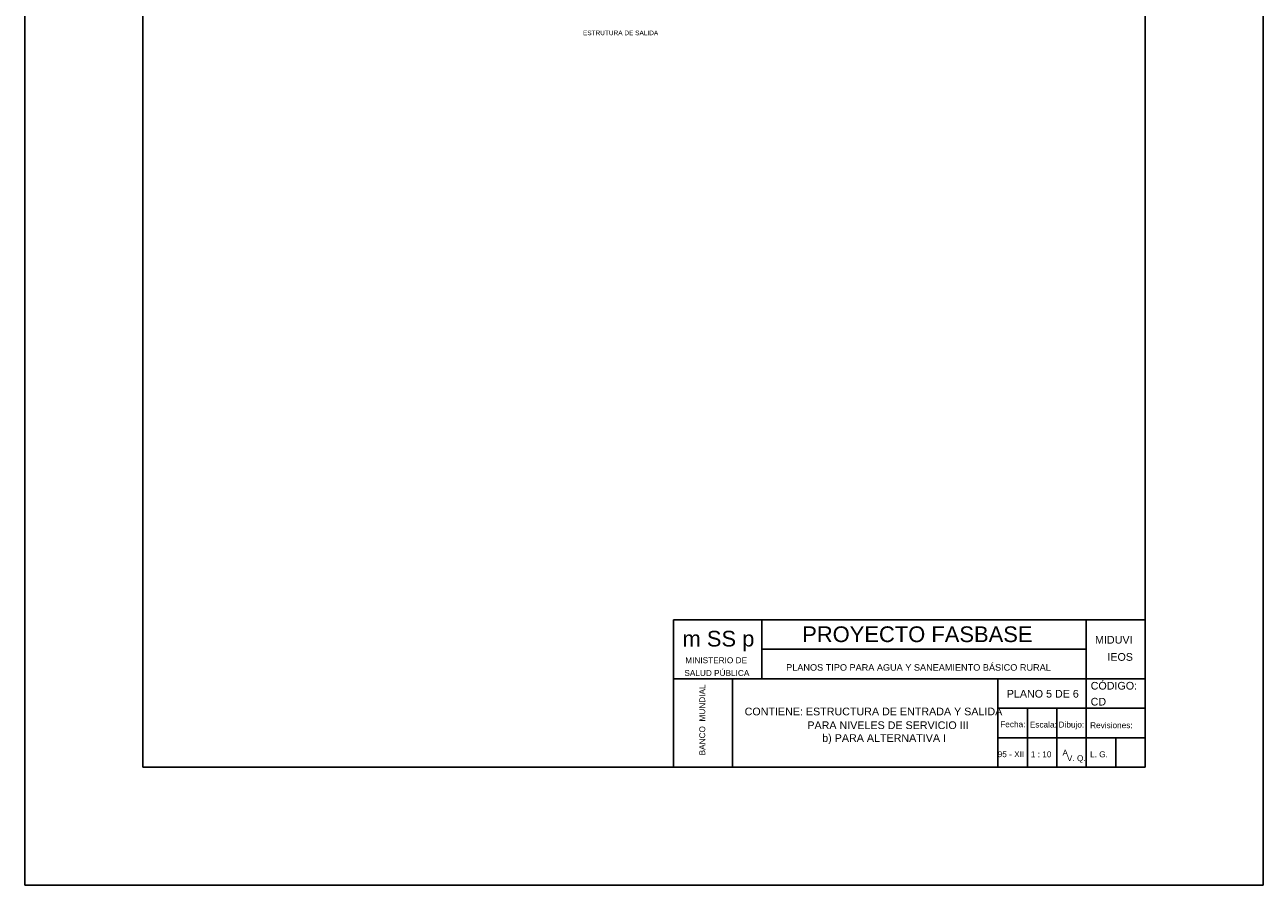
# Model space of a CAD drawing. Header units: metres. Extents: x 2029 to 4131, y 3282 to 4383.
# Tile 23 of 26: x 2514 to 2535, y 4353 to 4368. Entities that reach past the tile are written whole.
import ezdxf
from ezdxf.enums import TextEntityAlignment as Align

# ---------------------------------------------------------------- set-up
doc = ezdxf.new("R2010")
doc.units = ezdxf.units.M
doc.linetypes.add('ACAD_ISO02W100', pattern=[15, 12, -3])
doc.layers.add('Dibujo', color=7, linetype='Continuous')
doc.styles.add('Annotative', font='arial.ttf')
doc.styles.get("Standard").update_dxf_attribs({"font": 'arial.ttf'})

msp = doc.modelspace()

# ---------------------------------------------------------------- linework, layer by layer
at = {"layer": 'Dibujo', "color": 0, "linetype": 'ByBlock'}
for p, q in [((2513.597, 4353.265), (2513.597, 4382.965)), ((2534.597, 4382.965), (2534.597, 4353.265)), ((2515.597, 4380.965), (2515.597, 4355.265)), ((2532.597, 4380.965), (2532.597, 4355.265)), ((2524.597, 4357.765), (2524.597, 4355.265)), ((2532.597, 4357.765), (2524.597, 4357.765)), ((2526.097, 4357.765), (2526.097, 4356.765)), ((2531.597, 4355.265), (2531.597, 4357.765)), ((2531.597, 4357.265), (2526.097, 4357.265)), ((2532.597, 4356.765), (2524.597, 4356.765)), ((2525.597, 4356.765), (2525.597, 4355.265)), ((2525.597, 4355.265), (2525.597, 4356.765)), ((2530.097, 4355.265), (2530.097, 4356.765)), ((2532.597, 4356.265), (2530.097, 4356.265)), ((2530.597, 4355.265), (2530.597, 4356.265)), ((2531.097, 4355.265), (2531.097, 4356.265)), ((2532.597, 4355.765), (2530.097, 4355.765)), ((2532.097, 4355.265), (2532.097, 4355.765)), ((2532.597, 4355.265), (2515.597, 4355.265)), ((2534.597, 4353.265), (2513.597, 4353.265))]:
    msp.add_line(p, q, dxfattribs=at)

# ---------------------------------------------------------------- texts
at = {"layer": 'Dibujo', "linetype": 'ACAD_ISO02W100'}
msp.add_text('ESTRUTURA DE SALIDA', height=0.07862, dxfattribs=at).set_placement((2523.062, 4367.671))
at = {"layer": 'Dibujo', "color": 0, "linetype": 'ByBlock'}
for s, height, p in [('m SS p', 0.2662, (2524.749, 4357.311)), ('PROYECTO FASBASE', 0.26624, (2526.779, 4357.386)), ('PLANOS TIPO PARA AGUA Y SANEAMIENTO BÁSICO RURAL', 0.11076, (2526.507, 4356.901))]:
    msp.add_text(s, height=height, dxfattribs=at).set_placement(p)
at = {"layer": 'Dibujo', "color": 0, "linetype": 'ByBlock', "style": 'Annotative'}
for s, p in [('MIDUVI', (2531.745, 4357.36)), ('IEOS', (2531.954, 4357.069)), ('CÓDIGO:', (2531.671, 4356.581)), ('PLANO 5 DE 6', (2530.248, 4356.445)), ('CONTIENE: ESTRUCTURA DE ENTRADA Y SALIDA', (2525.803, 4356.145)), ('CD', (2531.67, 4356.311))]:
    msp.add_text(s, height=0.13, dxfattribs=at).set_placement(p)
at = {"layer": 'Dibujo', "color": 0, "linetype": 'ByBlock'}
for s, p in [('MINISTERIO DE', (2525.32, 4357.028)), ('SALUD PÚBLICA', (2525.332, 4356.812)), ('Fecha:', (2530.351, 4355.943)), ('Escala:', (2530.868, 4355.938)), ('Dibujo:', (2531.344, 4355.938)), ('Revisiones:', (2532.022, 4355.927)), ('95 - XII', (2530.319, 4355.436)), ('1 : 10', (2530.831, 4355.434)), ('A', (2531.239, 4355.461)), ('V. Q.', (2531.427, 4355.368)), ('L. G. ', (2531.831, 4355.434))]:
    msp.add_text(s, height=0.1, dxfattribs=at).set_placement(p, align=Align.CENTER)
msp.add_text('BANCO  MUNDIAL', height=0.1, rotation=90, dxfattribs=at).set_placement((2525.134, 4356.067), align=Align.CENTER)
at = {"layer": 'Dibujo', "color": 0, "linetype": 'ByBlock', "insert": (2526.816, 4356.042), "char_height": 0.13, "width": 2.82472, "attachment_point": 1}
msp.add_mtext(' PARA NIVELES DE SERVICIO III       b) PARA ALTERNATIVA I', dxfattribs=at)

doc.saveas('drawing.dxf')
